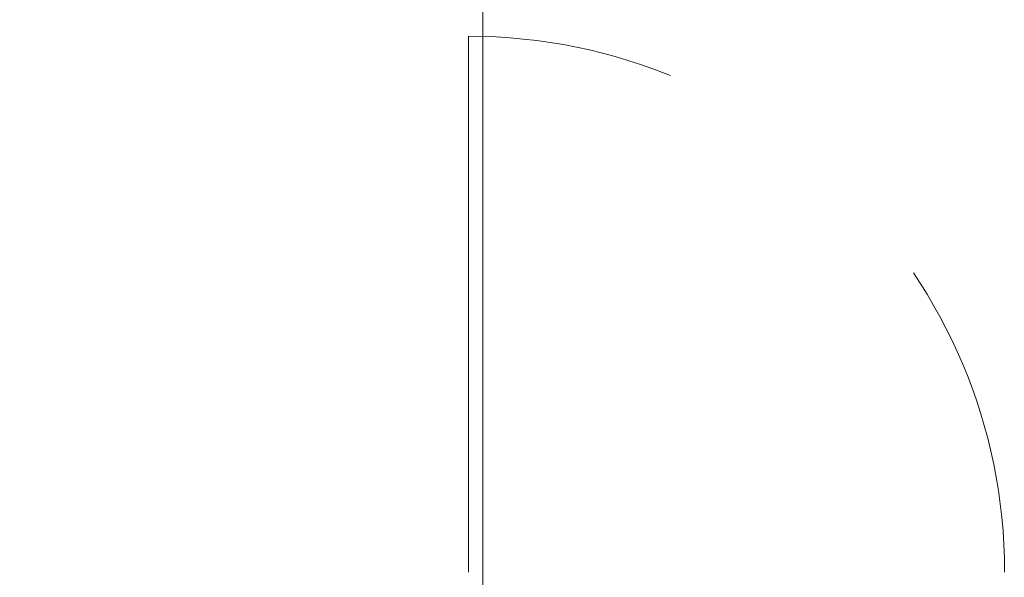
# Model space of a CAD drawing. Header units: centimetres. Extents: x -1631 to 1829, y -257 to 3158.
# Tile 59 of 129: x 299 to 392, y 1020 to 1073. Entities that reach past the tile are written whole.
import ezdxf

# ---------------------------------------------------------------- set-up
doc = ezdxf.new("R2010")
doc.units = ezdxf.units.CM
doc.linetypes.add('Dash', pattern=[60, 30, -30])
for name, color, linetype, lineweight in [('A-DETL', 90, 'Continuous', 9), ('A-DOOR', 31, 'Continuous', 13), ('A-DOOR-HDLN', 31, 'Dash', 9), ('A-WALL-IDEN', 211, 'Continuous', 13)]:
    doc.layers.add(name, color=color, linetype=linetype, lineweight=lineweight)

# ---------------------------------------------------------------- blocks, each defined once
blk = doc.blocks.new('Schueco_FWS_ADS-75-SimplySmart_inw_Family-02 - FWS SI insert unit 90-2368450-6_piętro IV __13_80 m_ - stan projektowany')
at = {"layer": 'A-DOOR'}
blk.add_line((72.3, -58.25), (72.3, -7.6), dxfattribs=at)
at = {"layer": 'A-DOOR-HDLN'}
blk.add_arc((72.3, -7.6), 50.65, 180, 270, dxfattribs=at)

msp = doc.modelspace()

# ---------------------------------------------------------------- linework, layer by layer
at = {"layer": 'A-DETL', "linetype": 'Dash', "lineweight": 25}
msp.add_open_spline([(-555.623, 1472.575), (-478.908, 1472.575), (-450.623, 1472.575), (-439.123, 1472.575), (-439.123, 1461.075), (-439.123, 1432.79), (-439.123, 1329.11), (-439.123, 1326.281), (-439.123, 1289.326), (-402.167, 1289.326), (-399.339, 1289.326), (54.377, 1289.326), (347.204, 1289.326), (391.666, 1289.326), (413.877, 1267.114), (413.877, 1211.148), (413.877, 1019.9)], degree=3, knots=[0, 0, 0, 0, 1.274059, 1.834911, 2.395763, 3.964714, 5.438832, 7.007784, 7.847024, 8.686264, 14.083246, 22.278473, 30.929004, 34.961158, 36.402966, 39.45005, 39.45005, 39.45005, 39.45005], dxfattribs=at)
at = {"layer": 'A-WALL-IDEN'}
msp.add_line((342.927, 1013.376), (342.927, 1082.111), dxfattribs=at)

# ---------------------------------------------------------------- block references
at = {"layer": 'A-DOOR', "rotation": 180}
msp.add_blockref('Schueco_FWS_ADS-75-SimplySmart_inw_Family-02 - FWS SI insert unit 90-2368450-6_piętro IV __13_80 m_ - stan projektowany', (413.877, 1013.376), dxfattribs=at)

doc.saveas('drawing.dxf')
